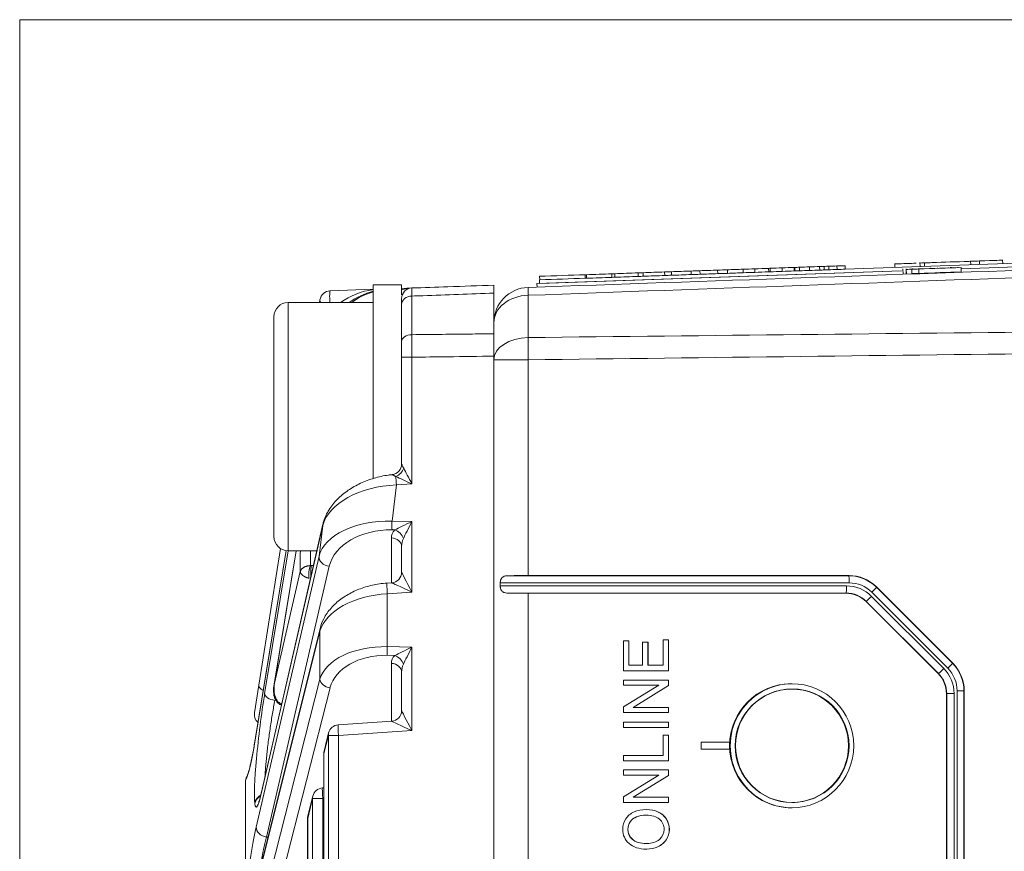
# Model space of a CAD drawing. Header units: millimetres. Extents: x 4 to 836, y 5 to 589.
# Tile 20 of 88: x 473 to 501, y 151 to 175. Entities that reach past the tile are written whole.
import ezdxf

# ---------------------------------------------------------------- set-up
doc = ezdxf.new("R2010")
doc.units = ezdxf.units.MM
doc.layers.add('1', color=7, linetype='Continuous', true_color=0xffffff)

msp = doc.modelspace()

# ---------------------------------------------------------------- linework, layer by layer
at = {"layer": '1', "color": 251, "linetype": 'Continuous', "lineweight": 18}
for p in [(473.28, 107.663), (548.508, 174.617)]:
    msp.add_line(p, (473.28, 174.617), dxfattribs=at)
at = {"layer": '1', "color": 7, "linetype": 'Continuous', "lineweight": 18}
for p, q in [((510.614, 168.071), (487.928, 167.279)), ((510.465, 167.966), (499.817, 167.594)), ((499.728, 167.626), (499.727, 167.641)), ((498.137, 167.536), (487.932, 167.179)), ((498.174, 167.587), (498.18, 167.436)), ((498.264, 167.59), (498.269, 167.439)), ((498.264, 167.575), (498.269, 167.575)), ((498.424, 167.58), (498.428, 167.455)), ((498.447, 167.597), (498.447, 167.581)), ((498.451, 167.456), (498.452, 167.446)), ((498.619, 167.587), (498.619, 167.603)), ((498.624, 167.452), (498.623, 167.462)), ((498.626, 167.587), (498.63, 167.462)), ((498.949, 167.614), (498.949, 167.599)), ((498.954, 167.474), (498.954, 167.463)), ((498.963, 167.599), (498.962, 167.615)), ((498.967, 167.464), (498.967, 167.474)), ((499.151, 167.621), (499.152, 167.606)), ((499.156, 167.481), (499.157, 167.47)), ((499.454, 167.616), (499.454, 167.632)), ((499.459, 167.481), (499.459, 167.491)), ((499.52, 167.619), (499.519, 167.634)), ((499.525, 167.483), (499.524, 167.494)), ((499.541, 167.619), (499.54, 167.635)), ((499.545, 167.484), (499.545, 167.494)), ((499.733, 167.49), (499.732, 167.501)), ((499.816, 167.629), (499.821, 167.504)), ((487.932, 167.179), (487.928, 167.279)), ((491.568, 155.995), (490.302, 155.995)), ((490.302, 155.995), (490.302, 155.847)), ((491.568, 155.995), (491.571, 155.995)), ((491.568, 155.837), (491.568, 155.995)), ((491.571, 155.837), (491.571, 155.995)), ((490.302, 155.847), (491.296, 155.847)), ((491.296, 155.847), (490.302, 155.234)), ((490.573, 155.224), (491.568, 155.837)), ((490.577, 155.224), (491.571, 155.837)), ((491.568, 155.837), (491.571, 155.837)), ((490.302, 155.234), (490.302, 155.076)), ((491.568, 155.224), (490.573, 155.224)), ((491.568, 155.224), (491.571, 155.224)), ((491.568, 155.076), (491.568, 155.224)), ((491.571, 155.076), (491.571, 155.224)), ((490.302, 155.076), (491.568, 155.076)), ((491.568, 155.076), (491.571, 155.076)), ((493.288, 154.24), (492.489, 154.24)), ((492.489, 154.24), (492.489, 154.04)), ((493.288, 154.24), (493.292, 154.24)), ((493.288, 154.04), (493.288, 154.24)), ((493.292, 154.04), (493.292, 154.24)), ((496.658, 154.14), (496.658, 154.141)), ((491.05, 153.866), (491.053, 153.866)), ((492.489, 154.04), (493.288, 154.04)), ((493.288, 154.04), (493.292, 154.04)), ((491.568, 153.712), (491.568, 153.72)), ((490.302, 153.459), (491.568, 153.459)), ((490.302, 153.311), (490.302, 153.459)), ((491.296, 153.311), (490.302, 153.311)), ((490.302, 152.698), (491.295, 153.311)), ((491.568, 153.3), (490.573, 152.688)), ((491.571, 153.3), (490.577, 152.688)), ((491.568, 153.459), (491.571, 153.459)), ((491.568, 153.459), (491.568, 153.3)), ((491.568, 153.3), (491.571, 153.3)), ((491.571, 153.459), (491.571, 153.3)), ((490.302, 152.539), (490.302, 152.698)), ((490.573, 152.688), (491.568, 152.688)), ((491.568, 152.688), (491.571, 152.688)), ((491.568, 152.688), (491.568, 152.539)), ((491.571, 152.688), (491.571, 152.539)), ((490.302, 152.539), (490.306, 152.539)), ((491.568, 152.539), (490.302, 152.539)), ((491.571, 152.539), (490.306, 152.539)), ((491.568, 152.539), (491.571, 152.539)), ((490.941, 152.342), (490.936, 152.342)), ((490.487, 151.994), (490.491, 151.994)), ((491.503, 151.49), (491.506, 151.49)), ((490.951, 151.226), (490.955, 151.226))]:
    msp.add_line(p, q, dxfattribs=at)
at = {"layer": '1', "color": 18, "linetype": 'Continuous', "lineweight": 18}
for p, q in [((510.465, 167.965), (499.818, 167.594)), ((498.138, 167.535), (487.861, 167.176)), ((487.861, 167.176), (487.865, 167.076))]:
    msp.add_line(p, q, dxfattribs=at)
at = {"layer": '1', "color": 163, "linetype": 'Continuous', "lineweight": 18}
for p, q in [((495.548, 167.545), (495.544, 167.645)), ((495.833, 167.555), (495.829, 167.655)), ((495.959, 167.56), (495.956, 167.66)), ((496.087, 167.564), (496.084, 167.664)), ((496.32, 167.572), (496.316, 167.672)), ((496.552, 167.58), (496.548, 167.68)), ((487.938, 167.28), (487.935, 167.38)), ((487.938, 167.28), (487.935, 167.38)), ((489.224, 167.325), (489.22, 167.424)), ((489.259, 167.326), (489.255, 167.426)), ((489.97, 167.351), (489.967, 167.451)), ((490.058, 167.354), (490.055, 167.454)), ((490.716, 167.377), (490.713, 167.477)), ((490.858, 167.382), (490.854, 167.482)), ((491.463, 167.403), (491.459, 167.503)), ((491.657, 167.41), (491.654, 167.509)), ((492.209, 167.429), (492.206, 167.529)), ((492.457, 167.437), (492.453, 167.537)), ((492.956, 167.455), (492.952, 167.555)), ((493.231, 167.464), (493.228, 167.564)), ((493.676, 167.48), (493.673, 167.58)), ((494.003, 167.491), (494, 167.591)), ((494.395, 167.505), (494.392, 167.605)), ((494.437, 167.507), (494.434, 167.607)), ((494.775, 167.518), (494.772, 167.618)), ((495.114, 167.53), (495.11, 167.63)), ((495.134, 167.531), (495.131, 167.631)), ((495.262, 167.535), (495.258, 167.635))]:
    msp.add_line(p, q, dxfattribs=at)
at = {"layer": '1', "color": 5, "linetype": 'Continuous', "lineweight": 18}
for p, q in [((497.948, 167.742), (497.952, 167.629)), ((498.657, 167.767), (498.661, 167.654)), ((500.089, 167.704), (500.085, 167.817)), ((500.99, 167.735), (500.986, 167.848))]:
    msp.add_line(p, q, dxfattribs=at)
at = {"layer": '1', "color": 5, "linetype": 'Continuous', "lineweight": 13}
for p, q in [((498.785, 167.759), (498.788, 167.659)), ((500.335, 167.713), (500.332, 167.813))]:
    msp.add_line(p, q, dxfattribs=at)
at = {"layer": '1', "color": 7, "linetype": 'Continuous', "lineweight": 13}
for p, q in [((498.269, 167.575), (498.274, 167.45)), ((490.839, 157.058), (490.843, 157.058)), ((490.666, 152.135), (490.67, 152.135)), ((491.281, 152.271), (491.285, 152.271)), ((491.511, 152.068), (491.515, 152.068)), ((490.546, 151.504), (490.55, 151.504)), ((491.267, 151.293), (491.271, 151.293))]:
    msp.add_line(p, q, dxfattribs=at)
at = {"layer": '1', "color": 9, "linetype": 'Continuous', "lineweight": 18}
for p, q in [((484.046, 167.14), (483.246, 167.14)), ((483.246, 167.14), (483.246, 161.668)), ((484.046, 167.14), (484.046, 166.861)), ((483.246, 166.64), (480.846, 166.64)), ((480.446, 160.04), (480.446, 166.24)), ((480.846, 159.64), (481.655, 159.64))]:
    msp.add_line(p, q, dxfattribs=at)
at = {"layer": '1', "color": 27, "linetype": 'Continuous', "lineweight": 18}
for p, q in [((482.027, 166.97), (483.246, 167.013)), ((484.046, 167.04), (484.335, 167.051)), ((486.646, 165.76), (486.646, 166.906)), ((481.729, 166.64), (481.741, 166.717)), ((484.046, 165.543), (484.046, 166.591)), ((484.046, 162.085), (484.046, 165.099)), ((486.646, 117.154), (486.646, 165.127)), ((481.826, 160.386), (480.093, 152.827)), ((480.793, 159.644), (479.928, 154.372)), ((480.021, 155.853), (480.631, 159.704)), ((481.073, 159.64), (480.456, 155.877)), ((484.046, 159.036), (484.046, 159.757)), ((483.766, 158.737), (483.632, 158.728)), ((481.746, 157.449), (480.048, 150.632)), ((484.046, 155.13), (484.046, 156.217)), ((479.897, 155.072), (480.021, 155.853)), ((480.651, 155.295), (480.659, 155.294)), ((483.766, 154.831), (482.257, 154.73)), ((481.986, 154.503), (481.858, 153.992)), ((481.849, 153.92), (481.849, 128.361)), ((479.646, 153.13), (479.646, 150.002)), ((481.849, 152.952), (481.813, 152.95)), ((481.542, 152.723), (481.403, 152.164)), ((481.394, 152.091), (481.394, 130.19))]:
    msp.add_line(p, q, dxfattribs=at)
at = {"layer": '1', "color": 27, "linetype": 'Continuous', "lineweight": 13}
for p, q in [((484.335, 166.823), (484.335, 165.734)), ((484.046, 166.758), (484.046, 166.758)), ((484.335, 165.099), (484.046, 165.099)), ((484.335, 165.099), (484.335, 161.527)), ((483.898, 161.498), (483.775, 160.474)), ((484.335, 161.527), (483.898, 161.498)), ((483.775, 160.474), (484.335, 160.464)), ((484.335, 160.464), (484.335, 158.475)), ((481.822, 160.354), (480.088, 152.796)), ((481.717, 159.483), (481.822, 160.354)), ((483.853, 160.227), (483.775, 160.229)), ((483.756, 158.736), (483.756, 160.002)), ((480.794, 159.644), (479.927, 154.359)), ((480.185, 155.605), (480.851, 159.641)), ((481.074, 159.64), (480.461, 155.903)), ((479.95, 151.848), (481.717, 159.483)), ((482.004, 159.202), (480.236, 151.567)), ((480.461, 155.903), (481.19, 159.051)), ((481.559, 159.222), (481.496, 159.22)), ((484.335, 158.475), (483.642, 158.428)), ((483.642, 158.428), (483.642, 156.936)), ((481.742, 157.377), (480.044, 150.559)), ((481.742, 156.022), (481.742, 157.377)), ((483.642, 156.936), (484.335, 156.924)), ((484.335, 156.924), (484.335, 154.569)), ((483.853, 156.687), (483.642, 156.691)), ((483.756, 154.83), (483.756, 156.462)), ((480.199, 149.96), (481.742, 156.022)), ((482.027, 155.777), (480.484, 149.714)), ((481.981, 154.431), (481.854, 153.92)), ((482.266, 154.431), (481.981, 154.431)), ((481.981, 127.85), (481.981, 154.431)), ((484.335, 154.569), (482.266, 154.431)), ((482.266, 154.431), (482.266, 127.85)), ((481.849, 153.92), (481.854, 153.92)), ((481.854, 153.92), (481.854, 128.361)), ((479.91, 152.507), (479.908, 152.524)), ((481.538, 152.65), (481.398, 152.091)), ((481.823, 152.65), (481.538, 152.65)), ((481.538, 129.631), (481.538, 152.65)), ((481.849, 152.652), (481.823, 152.65)), ((481.823, 152.65), (481.823, 129.631)), ((481.394, 152.091), (481.398, 152.091)), ((481.398, 152.091), (481.398, 130.19)), ((480.281, 151.565), (480.236, 151.567))]:
    msp.add_line(p, q, dxfattribs=at)
at = {"layer": '1', "color": 252, "linetype": 'Continuous', "lineweight": 13}
for p, q in [((487.611, 166.845), (487.611, 165.653)), ((486.646, 165.025), (487.611, 165.025)), ((487.611, 165.025), (487.611, 158.94)), ((487.01, 158.933), (496.654, 158.933)), ((496.654, 158.933), (496.657, 158.94)), ((496.661, 158.733), (486.826, 158.733)), ((486.826, 158.648), (496.584, 158.648)), ((497.435, 158.619), (497.432, 158.611)), ((497.432, 158.611), (499.575, 156.466)), ((496.578, 158.448), (487.01, 158.448)), ((487.611, 158.44), (487.611, 123.84)), ((496.575, 158.44), (496.578, 158.448)), ((497.143, 158.213), (497.14, 158.206)), ((499.177, 156.178), (497.143, 158.213)), ((497.292, 158.354), (499.326, 156.319)), ((499.441, 156.325), (497.297, 158.47)), ((499.575, 156.466), (499.583, 156.469)), ((499.17, 156.175), (499.177, 156.178)), ((499.411, 155.612), (499.404, 155.609)), ((499.411, 155.612), (499.618, 155.612)), ((499.411, 126.669), (499.411, 155.612)), ((499.618, 155.612), (499.618, 126.669)), ((499.897, 155.69), (499.704, 155.69)), ((499.704, 126.591), (499.704, 155.69)), ((499.904, 155.693), (499.897, 155.69)), ((499.897, 155.69), (499.897, 126.591))]:
    msp.add_line(p, q, dxfattribs=at)
at = {"layer": '1', "color": 9, "linetype": 'Continuous', "lineweight": 13}
msp.add_line((480.846, 166.64), (480.846, 159.64), dxfattribs=at)
at = {"layer": '1', "color": 252, "linetype": 'Continuous', "lineweight": 18}
for p, q in [((487.611, 158.94), (496.657, 158.94)), ((486.826, 158.733), (486.826, 158.648)), ((497.435, 158.619), (499.583, 156.469)), ((496.575, 158.44), (487.611, 158.44)), ((499.17, 156.175), (497.14, 158.206)), ((499.404, 126.672), (499.404, 155.609)), ((499.904, 155.693), (499.904, 126.588))]:
    msp.add_line(p, q, dxfattribs=at)
at = {"layer": '1', "color": 30, "linetype": 'Continuous', "lineweight": 18}
msp.add_line((495.044, 152.54), (495.058, 152.54), dxfattribs=at)
at = {"layer": '1', "color": 27, "linetype": 'Continuous', "lineweight": 18}
for centre, start, end in [((482.038, 166.67), 92, 171), ((484.346, 166.751), 92, 180), ((480.193, 155.025), 171, 229.397), ((482.277, 154.431), 93.8378, 166.0098), ((482.149, 153.92), 166.0098, 180), ((481.833, 152.65), 93.8378, 166.0098), ((481.694, 152.091), 166.0098, 180)]:
    msp.add_arc(centre, 0.3, start, end, dxfattribs=at)
at = {"layer": '1', "color": 252, "linetype": 'Continuous', "lineweight": 18}
msp.add_arc((487.646, 166.068), 1, 92, 180, dxfattribs=at)
at = {"layer": '1', "color": 9, "linetype": 'Continuous', "lineweight": 18}
for centre, start, end in [((480.846, 166.24), 90, 180), ((480.846, 160.04), 180, 270)]:
    msp.add_arc(centre, 0.4, start, end, dxfattribs=at)
at = {"layer": '1', "color": 27, "linetype": 'Continuous', "lineweight": 13}
for centre, major_axis, ratio, start_param, end_param in [((482.038, 166.67), (-0.01, 0.3), 0.060338, 0, 1.667846), ((484.346, 166.751), (0.582, 0.02), 0.515554, 1.570796, 2.094729), ((484.346, 166.591), (0.3, 0), 0.771778, 1.605703, 3.141593), ((482.038, 166.67), (0.296, -0.047), 0.49948, 3.141593, 3.641083), ((484.346, 165.543), (0.3, 0), 0.635892, 1.605703, 3.141593), ((483.864, 161.966), (-0.21, -0.214), 0.694122, 1.04033, 2.167504), ((484.346, 161.527), (0.3, -0.561), 0.014514, 3.806579, 4.704632), ((484.346, 161.527), (0.58, -0.262), 0.006775, 3.799333, 4.697386), ((483.908, 161.498), (-0.02, 0.299), 0.034821, 0.670408, 1.56846), ((483.824, 160.301), (2.021, 0.189), 0.586057, 1.479581, 2.939027), ((483.702, 159.285), (2.006, -0.036), 0.593553, 1.54502, 3.004466), ((483.785, 160.474), (0.005, 0.3), 0.034894, 1.571431, 2.530728), ((484.346, 160.464), (0.594, 0.289), 0.006933, 1.585041, 2.544338), ((484.346, 160.464), (0.3, 0.589), 0.014114, 1.57798, 2.537277), ((483.691, 159.039), (1.709, 0.053), 0.695555, 1.500398, 2.959844), ((484.356, 159.977), (0.599, -0.05), 0.697728, 2.623092, 3.199685), ((483.843, 159.982), (-0.216, 0.209), 0.73027, 4.065586, 5.28759), ((483.746, 159.757), (-0.3, 0), 0.819152, 3.141593, 4.677482), ((484.346, 159.731), (0.037, -0.42), 0.708755, 4.013145, 4.589738), ((481.846, 163.157), (0.557, 4.616), 0.07629, 2.445853, 2.675736), ((482.014, 159.448), (-0.292, 0.068), 0.814729, 0.132522, 1.721998), ((484.346, 158.475), (0.3, -0.561), 0.014514, 3.168742, 4.704632), ((483.652, 158.428), (-0.02, 0.299), 0.034821, 0.000038, 1.56846), ((484.346, 158.475), (0.58, -0.262), 0.006775, 3.161496, 4.697386), ((483.712, 157.241), (1.999, 0.112), 0.59397, 1.572423, 2.93378), ((483.712, 155.744), (1.999, -0.112), 0.59397, 1.638983, 3.00034), ((483.652, 156.936), (0.005, 0.3), 0.034894, 1.571431, 2.530728), ((484.346, 156.924), (0.594, 0.289), 0.006933, 1.585041, 2.544338), ((484.346, 156.924), (0.3, 0.589), 0.014114, 1.57798, 2.537277), ((483.701, 155.499), (1.697, -0.141), 0.697728, 1.663795, 3.025152), ((484.356, 156.437), (0.599, -0.05), 0.697728, 2.623092, 3.199685), ((483.843, 156.441), (-0.216, 0.209), 0.73027, 4.065586, 5.28759), ((483.746, 156.217), (-0.3, 0), 0.819152, 3.141593, 4.677482), ((484.346, 156.191), (0.037, -0.42), 0.708755, 4.013145, 4.589738), ((482.038, 156.022), (-0.291, 0.074), 0.813543, 0.303245, 1.739729), ((480.317, 155.806), (-0.296, 0.047), 0.49948, 0, 1.038886), ((480.199, 154.539), (0.255, 2.114), 0.07629, 1.051425, 2.843081), ((480.482, 155.57), (0.296, -0.049), 0.499258, 3.230135, 4.759355), ((484.346, 154.569), (0.3, -0.561), 0.014514, 3.168742, 4.704632), ((482.277, 154.431), (-0.02, 0.299), 0.034821, 0.000038, 1.56846), ((484.346, 154.569), (0.58, -0.262), 0.006775, 3.161496, 4.697386), ((479.908, 155.566), (0.294, 2.434), 0.07629, 3.298944, 4.202971), ((482.277, 154.431), (-0.291, 0.073), 0.807933, 6.283174, 6.582308), ((482.149, 153.92), (-0.291, 0.073), 0.807933, 6.283174, 6.582308), ((481.833, 152.65), (-0.02, 0.299), 0.034821, 0.000038, 1.56846), ((480.205, 152.489), (0.298, 0.037), 0.952361, 1.91356, 2.887645), ((480.201, 154.522), (0.255, 2.114), 0.07629, 2.843081, 3.766282), ((480.207, 152.472), (0.298, 0.037), 0.952361, 1.945322, 2.887645), ((481.833, 152.65), (-0.291, 0.073), 0.807933, 6.283174, 6.582308), ((481.694, 152.091), (-0.291, 0.073), 0.807933, 6.283174, 6.582308), ((479.817, 149.845), (0.294, 2.437), 0.07629, 0.615459, 1.518355), ((480.247, 151.812), (-0.292, 0.068), 0.814729, 0.132522, 1.721998)]:
    msp.add_ellipse(centre, major_axis=major_axis, ratio=ratio, start_param=start_param, end_param=end_param, dxfattribs=at)
at = {"layer": '1', "color": 27, "linetype": 'Continuous', "lineweight": 18}
for centre, major_axis, ratio, start_param, end_param in [((483.498, 165.02), (0, 2), 1, 0.126167, 0.62633), ((483.692, 165.027), (1.42, 1.464), 0.962555, 1.014233, 1.385122), ((483.766, 165.03), (1.523, 1.366), 0.962139, 1.120597, 1.45657), ((483.746, 162.085), (0.3, 0), 0.999357, 4.821061, 6.283185), ((482.119, 160.319), (-0.292, 0.067), 0.809428, 6.283165, 6.414033), ((483.746, 159.036), (-0.3, 0), 0.999468, 1.638877, 3.141593), ((482.038, 157.377), (-0.291, 0.073), 0.807933, 6.283174, 6.582308), ((483.746, 155.13), (-0.3, 0), 0.999468, 1.638877, 3.141593), ((480.224, 154.324), (-0.296, 0.049), 0.49073, 6.28317, 6.371232), ((480.385, 152.76), (-0.292, 0.067), 0.809428, 6.283165, 6.414033)]:
    msp.add_ellipse(centre, major_axis=major_axis, ratio=ratio, start_param=start_param, end_param=end_param, dxfattribs=at)
at = {"layer": '1', "color": 252, "linetype": 'Continuous', "lineweight": 13}
for centre, major_axis, ratio, start_param, end_param in [((487.646, 166.068), (-1, 0), 0.777852, 4.747296, 6.283185), ((487.646, 166.068), (0.035, -0.999), 0.012336, 3.141593, 3.820718), ((487.646, 165.025), (-1, 0), 0.628448, 4.747296, 6.283185), ((487.646, 165.025), (0.012, -1), 0.034897, 4.032833, 4.711958), ((496.654, 158.733), (0, -0.2), 0.034899, 1.570796, 3.106665), ((496.653, 157.833), (0.806, 0.751), 0.998678, 0.034822, 0.819663), ((496.577, 158.648), (0, 0.2), 0.034899, 3.176521, 4.712389), ((496.585, 157.647), (0.303, -0.954), 0.998763, 2.04841, 2.833965), ((496.66, 157.833), (0.638, 0.637), 0.998277, 0.000215, 0.785056), ((497.29, 158.47), (-0.141, -0.141), 0.024678, 1.595484, 3.106675), ((496.578, 157.647), (0.2, -0.775), 0.998415, 2.103857, 2.889412), ((497.285, 158.354), (0.141, 0.141), 0.024678, 3.17651, 4.737077), ((499.319, 156.319), (0.141, 0.141), 0.024678, 3.17651, 4.737077), ((498.619, 155.612), (0, 1), 0.999286, 4.712389, 5.497839), ((499.434, 156.325), (-0.141, -0.141), 0.024678, 1.595484, 3.106675), ((498.802, 155.689), (0.87, 0.236), 0.998004, 6.019031, 6.802759), ((498.795, 155.689), (1.066, 0.277), 0.998491, 6.029837, 6.813565), ((498.612, 155.612), (0.065, 0.797), 0.999224, 4.793993, 5.579443)]:
    msp.add_ellipse(centre, major_axis=major_axis, ratio=ratio, start_param=start_param, end_param=end_param, dxfattribs=at)
at = {"layer": '1', "color": 252, "linetype": 'Continuous', "lineweight": 18}
for centre, major_axis, ratio, start_param, end_param in [((487.646, 158.906), (1, -0.001), 0.034921, 1.605746, 2.260398), ((496.656, 157.84), (0.779, 0.779), 0.998277, 0.000215, 0.785056), ((487.646, 158.475), (1, 0.001), 0.034921, 4.022787, 4.67744), ((496.575, 157.64), (0.243, -0.763), 0.998763, 2.04841, 2.833965), ((498.802, 155.692), (1.064, 0.288), 0.998004, 6.019031, 6.802759), ((498.605, 155.609), (0, 0.8), 0.999286, 4.712389, 5.497839), ((495.058, 154.14), (0, 1.75), 0.999391, 0, 3.141593)]:
    msp.add_ellipse(centre, major_axis=major_axis, ratio=ratio, start_param=start_param, end_param=end_param, dxfattribs=at)
msp.add_ellipse((495.041, 154.14), major_axis=(0, -1.75), ratio=0.999391, dxfattribs=at)
at = {"layer": '1', "color": 30, "linetype": 'Continuous', "lineweight": 18}
msp.add_ellipse((495.044, 154.14), major_axis=(0, 1.6), ratio=0.999391, dxfattribs=at)
at = {"layer": '1', "color": 7, "linetype": 'Continuous', "lineweight": 18}
msp.add_ellipse((495.058, 154.141), major_axis=(1.6, 0), ratio=1, dxfattribs=at)
at = {"layer": '1', "color": 30, "linetype": 'Continuous', "lineweight": 18}
for start_param, end_param in [(6.014045, 6.283142), (3.141647, 3.329259)]:
    msp.add_ellipse((495.058, 154.14), major_axis=(0, 1.6), ratio=0.999391, start_param=start_param, end_param=end_param, dxfattribs=at)
at = {"layer": '1', "color": 252, "linetype": 'Continuous', "lineweight": 18}
msp.add_open_spline([(487.611, 167.067), (497.856, 167.425), (508.101, 167.783), (518.346, 168.14)], degree=3, dxfattribs=at)
at = {"layer": '1', "color": 252, "linetype": 'Continuous', "lineweight": 13}
for points in [[(518.346, 167.948), (508.101, 167.582), (497.856, 167.214), (487.611, 166.845)], [(487.611, 165.653), (497.856, 165.766), (508.101, 165.874), (518.346, 165.979)], [(518.346, 165.39), (508.101, 165.273), (497.856, 165.152), (487.611, 165.025)]]:
    msp.add_open_spline(points, degree=3, dxfattribs=at)
at = {"layer": '1', "color": 163, "linetype": 'Continuous', "lineweight": 18}
for points in [[(495.544, 167.645), (495.449, 167.642), (495.354, 167.639), (495.258, 167.635)], [(495.829, 167.655), (495.734, 167.652), (495.639, 167.649), (495.544, 167.645)], [(495.956, 167.66), (495.914, 167.658), (495.872, 167.657), (495.829, 167.655)], [(496.084, 167.664), (496.041, 167.663), (495.999, 167.661), (495.956, 167.66)], [(496.316, 167.672), (496.239, 167.67), (496.161, 167.667), (496.084, 167.664)], [(496.548, 167.68), (496.471, 167.678), (496.393, 167.675), (496.316, 167.672)], [(489.22, 167.424), (488.792, 167.41), (488.363, 167.395), (487.935, 167.38)], [(489.255, 167.426), (489.244, 167.425), (489.232, 167.425), (489.22, 167.424)], [(489.967, 167.451), (489.73, 167.442), (489.492, 167.434), (489.255, 167.426)], [(490.055, 167.454), (490.025, 167.453), (489.996, 167.452), (489.967, 167.451)], [(490.713, 167.477), (490.494, 167.469), (490.274, 167.461), (490.055, 167.454)], [(490.716, 167.377), (490.497, 167.369), (490.278, 167.361), (490.058, 167.354)], [(490.854, 167.482), (490.807, 167.48), (490.76, 167.478), (490.713, 167.477)], [(490.858, 167.382), (490.811, 167.38), (490.764, 167.378), (490.716, 167.377)], [(491.459, 167.503), (491.258, 167.496), (491.056, 167.489), (490.854, 167.482)], [(491.463, 167.403), (491.261, 167.396), (491.059, 167.389), (490.858, 167.382)], [(491.654, 167.509), (491.589, 167.507), (491.524, 167.505), (491.459, 167.503)], [(491.657, 167.41), (491.592, 167.407), (491.528, 167.405), (491.463, 167.403)], [(492.206, 167.529), (492.022, 167.522), (491.838, 167.516), (491.654, 167.509)], [(492.209, 167.429), (492.025, 167.422), (491.841, 167.416), (491.657, 167.41)], [(492.453, 167.537), (492.371, 167.534), (492.288, 167.532), (492.206, 167.529)], [(492.457, 167.437), (492.374, 167.435), (492.292, 167.432), (492.209, 167.429)], [(492.952, 167.555), (492.786, 167.549), (492.62, 167.543), (492.453, 167.537)], [(492.956, 167.455), (492.789, 167.449), (492.623, 167.443), (492.457, 167.437)], [(493.228, 167.564), (493.136, 167.561), (493.044, 167.558), (492.952, 167.555)], [(493.231, 167.464), (493.139, 167.461), (493.048, 167.458), (492.956, 167.455)], [(493.673, 167.58), (493.524, 167.575), (493.376, 167.57), (493.228, 167.564)], [(493.676, 167.48), (493.528, 167.475), (493.38, 167.47), (493.231, 167.464)], [(494, 167.591), (493.891, 167.588), (493.782, 167.584), (493.673, 167.58)], [(494.003, 167.491), (493.894, 167.488), (493.785, 167.484), (493.676, 167.48)], [(494.392, 167.605), (494.261, 167.601), (494.13, 167.596), (494, 167.591)], [(494.395, 167.505), (494.264, 167.501), (494.134, 167.496), (494.003, 167.491)], [(494.434, 167.607), (494.42, 167.606), (494.406, 167.606), (494.392, 167.605)], [(494.437, 167.507), (494.423, 167.506), (494.409, 167.506), (494.395, 167.505)], [(494.772, 167.618), (494.659, 167.614), (494.546, 167.61), (494.434, 167.607)], [(494.775, 167.518), (494.663, 167.514), (494.55, 167.511), (494.437, 167.507)], [(495.11, 167.63), (494.998, 167.626), (494.885, 167.622), (494.772, 167.618)], [(495.114, 167.53), (495.001, 167.526), (494.888, 167.522), (494.775, 167.518)], [(495.13, 167.631), (495.124, 167.631), (495.117, 167.63), (495.11, 167.63)], [(495.134, 167.531), (495.127, 167.531), (495.121, 167.53), (495.114, 167.53)], [(495.258, 167.635), (495.216, 167.634), (495.173, 167.632), (495.131, 167.631)], [(495.262, 167.535), (495.219, 167.534), (495.177, 167.532), (495.134, 167.531)], [(495.548, 167.545), (495.452, 167.542), (495.357, 167.539), (495.262, 167.535)], [(495.833, 167.555), (495.738, 167.552), (495.643, 167.549), (495.548, 167.545)], [(495.959, 167.56), (495.917, 167.558), (495.875, 167.557), (495.833, 167.555)], [(496.087, 167.564), (496.045, 167.563), (496.002, 167.561), (495.959, 167.56)], [(496.32, 167.572), (496.242, 167.57), (496.165, 167.567), (496.087, 167.564)], [(496.552, 167.58), (496.474, 167.578), (496.397, 167.575), (496.32, 167.572)], [(489.224, 167.325), (488.795, 167.31), (488.367, 167.295), (487.938, 167.28)], [(489.259, 167.326), (489.247, 167.325), (489.235, 167.325), (489.224, 167.325)], [(489.97, 167.351), (489.733, 167.342), (489.496, 167.334), (489.259, 167.326)], [(490.058, 167.354), (490.029, 167.353), (490, 167.352), (489.97, 167.351)]]:
    msp.add_open_spline(points, degree=3, dxfattribs=at)
at = {"layer": '1', "color": 5, "linetype": 'Continuous', "lineweight": 18}
for points, knots in [([(498.553, 167.751), (498.368, 167.744), (498.183, 167.738), (497.998, 167.731), (497.966, 167.73), (497.949, 167.73), (497.948, 167.73)], [0, 0, 0, 0, 0.871375, 0.871375, 0.871375, 1, 1, 1, 1]), ([(498.785, 167.759), (498.759, 167.758), (498.733, 167.757), (498.707, 167.756), (498.673, 167.755), (498.657, 167.754), (498.658, 167.754)], [0, 0, 0, 0, 0.473339, 0.473339, 0.473339, 1, 1, 1, 1]), ([(500.085, 167.804), (500.085, 167.804), (500.068, 167.804), (500.036, 167.802), (499.687, 167.79), (499.339, 167.778), (498.991, 167.766), (498.925, 167.764), (498.851, 167.761), (498.785, 167.759)], [0, 0, 0, 0, 0.063132, 0.063132, 0.063132, 0.871375, 0.871375, 0.871375, 1, 1, 1, 1]), ([(500.332, 167.813), (500.256, 167.81), (500.188, 167.808), (500.127, 167.806), (500.113, 167.805), (500.099, 167.805), (500.085, 167.804)], [0, 0, 0, 0, 0.788517, 0.788517, 0.788517, 1, 1, 1, 1])]:
    msp.add_open_spline(points, degree=3, knots=knots, dxfattribs=at)
msp.add_open_spline([(500.986, 167.836), (500.985, 167.836), (500.764, 167.828), (500.332, 167.813)], degree=3, dxfattribs=at)
at = {"layer": '1', "color": 7, "linetype": 'Continuous', "lineweight": 18}
for points, degree in [([(498.269, 167.575), (498.286, 167.576), (498.336, 167.577), (498.418, 167.58)], 3), ([(498.626, 167.587), (498.558, 167.585), (498.491, 167.583), (498.424, 167.58)], 3), ([(498.63, 167.462), (498.563, 167.46), (498.495, 167.458), (498.428, 167.455)], 3), ([(499.816, 167.629), (499.419, 167.615), (499.022, 167.601), (498.626, 167.587)], 3), ([(499.821, 167.504), (499.424, 167.49), (499.027, 167.476), (498.63, 167.462)], 3), ([(491.568, 156.269), (491.571, 156.269)], 1), ([(491.568, 156.258), (491.568, 156.258), (491.568, 156.262), (491.568, 156.269)], 3), ([(490.302, 154.805), (490.302, 154.805), (490.701, 154.805), (491.051, 154.805)], 3), ([(491.568, 154.663), (491.571, 154.663)], 1), ([(491.568, 154.663), (491.568, 154.656), (491.568, 154.651), (491.568, 154.651)], 3), ([(491.568, 153.72), (491.571, 153.72)], 1), ([(490.363, 152.076), (490.42, 152.163), (490.497, 152.229), (490.597, 152.274)], 3), ([(490.666, 152.135), (490.589, 152.103), (490.53, 152.056), (490.487, 151.994)], 3), ([(490.67, 152.135), (490.593, 152.103), (490.533, 152.056), (490.491, 151.994)], 3), ([(490.939, 152.183), (490.836, 152.183), (490.746, 152.167), (490.67, 152.135)], 3), ([(490.942, 152.342), (491.07, 152.342), (491.184, 152.318), (491.285, 152.271)], 3), ([(491.281, 152.271), (491.382, 152.223), (491.459, 152.155), (491.511, 152.068)], 3), ([(491.285, 152.271), (491.386, 152.223), (491.463, 152.155), (491.515, 152.068)], 3), ([(490.951, 151.226), (490.741, 151.226), (490.577, 151.278), (490.458, 151.382)], 3), ([(490.546, 151.504), (490.628, 151.425), (490.764, 151.385), (490.954, 151.385)], 3), ([(490.55, 151.504), (490.631, 151.425), (490.767, 151.385), (490.958, 151.385)], 3), ([(491.267, 151.293), (491.168, 151.249), (491.062, 151.226), (490.951, 151.226)], 3), ([(490.954, 151.385), (491.107, 151.385), (491.227, 151.423), (491.314, 151.499)], 3), ([(491.271, 151.293), (491.171, 151.249), (491.066, 151.226), (490.955, 151.226)], 3), ([(491.503, 151.49), (491.446, 151.403), (491.367, 151.338), (491.267, 151.293)], 3), ([(491.506, 151.49), (491.449, 151.403), (491.37, 151.338), (491.271, 151.293)], 3)]:
    msp.add_open_spline(points, degree=degree, dxfattribs=at)
at = {"layer": '1', "color": 27, "linetype": 'Continuous', "lineweight": 18}
for points, knots in [([(484.335, 167.051), (484.674, 167.062), (485.012, 167.074), (485.782, 167.101), (486.214, 167.116), (486.646, 167.131)], [0, 0, 0, 0, 0.439135, 0.439135, 1, 1, 1, 1]), ([(486.646, 167.131), (486.646, 167.131), (486.646, 167.126), (486.646, 167.112), (486.646, 167.106), (486.646, 167.091), (486.646, 167.083), (486.646, 167.054), (486.646, 167.006), (486.646, 166.942), (486.646, 166.906)], [0, 0, 0, 0, 0.25, 0.25, 0.375, 0.375, 0.5, 0.5, 0.75, 1, 1, 1, 1]), ([(484.046, 166.591), (484.046, 166.617), (484.046, 166.662), (484.046, 166.696), (484.046, 166.723), (484.046, 166.744), (484.046, 166.751), (484.046, 166.751)], [0, 0, 0, 0, 0.250492, 0.500984, 0.500984, 0.751476, 1, 1, 1, 1]), ([(486.646, 165.76), (486.646, 165.715), (486.646, 165.668), (486.646, 165.594), (486.646, 165.569), (486.646, 165.517), (486.646, 165.49), (486.646, 165.409), (486.646, 165.299), (486.646, 165.185), (486.646, 165.127)], [0, 0, 0, 0, 0.25, 0.25, 0.375, 0.375, 0.5, 0.5, 0.75, 1, 1, 1, 1]), ([(484.046, 165.099), (484.046, 165.139), (484.046, 165.219), (484.046, 165.297), (484.046, 165.373), (484.046, 165.446), (484.046, 165.512), (484.046, 165.543)], [0, 0, 0, 0, 0.25, 0.5, 0.5, 0.75, 1, 1, 1, 1]), ([(483.777, 161.785), (483.742, 161.782), (483.569, 161.764), (483.261, 161.693), (482.875, 161.548), (482.522, 161.347), (482.217, 161.094), (481.987, 160.803), (481.872, 160.558), (481.834, 160.42), (481.826, 160.386)], [0, 0, 0, 0, 0.034517, 0.171312, 0.314732, 0.467018, 0.628375, 0.796874, 0.95113, 1, 1, 1, 1]), ([(483.632, 158.728), (483.561, 158.723), (483.355, 158.701), (483.019, 158.626), (482.65, 158.48), (482.319, 158.279), (482.041, 158.026), (481.846, 157.743), (481.77, 157.544), (481.746, 157.449)], [0, 0, 0, 0, 0.074608, 0.216796, 0.364283, 0.519642, 0.683885, 0.855536, 1, 1, 1, 1]), ([(480.461, 155.903), (480.428, 155.806), (480.421, 155.679), (480.455, 155.51), (480.497, 155.424), (480.55, 155.356), (480.597, 155.318), (480.623, 155.303), (480.635, 155.299), (480.641, 155.298)], [0, 0, 0, 0, 0.488928, 0.611868, 0.747759, 0.888237, 0.950797, 0.97742, 1, 1, 1, 1]), ([(479.928, 154.372), (479.916, 154.3), (479.883, 154.101), (479.846, 153.896), (479.823, 153.795), (479.821, 153.787)], [0, 0, 0, 0, 0.326719, 0.94637, 1, 1, 1, 1]), ([(479.821, 153.787), (479.802, 153.69), (479.765, 153.525), (479.721, 153.362), (479.692, 153.288), (479.69, 153.28), (479.69, 153.281)], [0, 0, 0, 0, 0.329689, 0.643061, 0.895359, 1, 1, 1, 1]), ([(479.693, 153.286), (479.687, 153.277), (479.682, 153.268), (479.674, 153.251), (479.67, 153.243), (479.663, 153.227), (479.661, 153.219), (479.653, 153.193), (479.65, 153.176), (479.648, 153.158)], [0, 0, 0, 0, 0.222507, 0.222507, 0.41688, 0.41688, 0.611254, 0.611254, 1, 1, 1, 1]), ([(479.648, 153.158), (479.647, 153.152), (479.647, 153.146), (479.646, 153.137), (479.646, 153.133), (479.646, 153.13)], [0, 0, 0, 0, 0.5, 0.5, 1, 1, 1, 1]), ([(480.093, 152.827), (480.083, 152.784), (480.059, 152.686), (480.029, 152.584), (480.015, 152.55), (480.014, 152.549), (480.014, 152.549)], [0, 0, 0, 0, 0.269062, 0.683589, 0.973469, 1, 1, 1, 1])]:
    msp.add_open_spline(points, degree=3, knots=knots, dxfattribs=at)
at = {"layer": '1', "color": 27, "linetype": 'Continuous', "lineweight": 13}
for points, knots in [([(484.335, 167.051), (484.335, 167.051), (484.335, 167.041), (484.335, 167.012), (484.335, 166.973), (484.335, 166.949), (484.335, 166.906), (484.335, 166.891), (484.335, 166.858), (484.335, 166.841), (484.335, 166.823)], [0, 0, 0, 0, 0.25, 0.5, 0.5, 0.75, 0.75, 0.875, 0.875, 1, 1, 1, 1]), ([(486.646, 166.906), (485.98, 166.882), (485.314, 166.858), (484.543, 166.83), (484.439, 166.826), (484.335, 166.823)], [0, 0, 0, 0, 0.86501, 0.86501, 1, 1, 1, 1]), ([(484.335, 165.734), (484.905, 165.74), (485.475, 165.747), (486.245, 165.755), (486.445, 165.758), (486.646, 165.76)], [0, 0, 0, 0, 0.739697, 0.739697, 1, 1, 1, 1]), ([(484.335, 165.734), (484.335, 165.689), (484.335, 165.595), (484.335, 165.491), (484.335, 165.382), (484.335, 165.327), (484.335, 165.242), (484.335, 165.214), (484.335, 165.156), (484.335, 165.127), (484.335, 165.099)], [0, 0, 0, 0, 0.25, 0.5, 0.5, 0.75, 0.75, 0.875, 0.875, 1, 1, 1, 1]), ([(486.646, 165.127), (486.214, 165.122), (485.782, 165.117), (485.012, 165.107), (484.674, 165.103), (484.335, 165.099)], [0, 0, 0, 0, 0.560865, 0.560865, 1, 1, 1, 1]), ([(484.046, 162.085), (484.046, 162.084), (484.048, 162.079), (484.055, 162.065), (484.059, 162.055), (484.07, 162.033), (484.077, 162.021), (484.087, 162.001), (484.09, 161.994), (484.097, 161.98), (484.101, 161.973), (484.105, 161.966)], [0, 0, 0, 0, 0.25, 0.25, 0.5, 0.5, 0.75, 0.75, 0.875, 0.875, 1, 1, 1, 1]), ([(483.886, 161.732), (483.879, 161.735), (483.873, 161.739), (483.86, 161.746), (483.854, 161.749), (483.836, 161.759), (483.825, 161.764), (483.81, 161.772), (483.805, 161.774), (483.797, 161.778), (483.793, 161.78), (483.787, 161.783), (483.785, 161.784), (483.781, 161.786), (483.779, 161.787), (483.778, 161.787)], [0, 0, 0, 0, 0.125, 0.125, 0.25, 0.25, 0.5, 0.5, 0.625, 0.625, 0.75, 0.75, 0.875, 0.875, 1, 1, 1, 1]), ([(481.474, 159.636), (481.474, 159.636), (481.474, 159.635), (481.474, 159.602), (481.474, 159.571), (481.473, 159.42), (481.475, 159.313), (481.479, 159.22)], [0, 0, 0, 0, 0.003835, 0.003835, 0.203068, 0.203068, 1, 1, 1, 1]), ([(481.19, 159.051), (481.19, 159.053), (481.191, 159.057), (481.193, 159.062), (481.195, 159.067), (481.197, 159.072), (481.199, 159.077), (481.201, 159.081), (481.203, 159.085), (481.205, 159.089), (481.207, 159.093), (481.209, 159.096), (481.211, 159.099), (481.213, 159.102), (481.214, 159.105), (481.216, 159.107), (481.218, 159.11), (481.219, 159.112), (481.225, 159.118), (481.234, 159.129), (481.25, 159.143), (481.266, 159.156), (481.281, 159.166), (481.296, 159.175), (481.31, 159.182), (481.324, 159.189), (481.339, 159.195), (481.354, 159.2), (481.369, 159.205), (481.385, 159.209), (481.4, 159.212), (481.416, 159.215), (481.432, 159.217), (481.448, 159.219), (481.463, 159.22), (481.474, 159.22), (481.479, 159.22)], [0, 0, 0, 0, 0.021988, 0.043062, 0.063221, 0.082468, 0.100803, 0.118227, 0.134741, 0.150346, 0.165042, 0.17883, 0.191711, 0.203685, 0.214754, 0.224917, 0.234174, 0.242528, 0.249977, 0.31927, 0.383996, 0.444195, 0.499907, 0.542315, 0.583993, 0.62496, 0.665235, 0.704839, 0.743791, 0.782112, 0.819823, 0.856946, 0.893502, 0.929514, 0.965005, 1, 1, 1, 1]), ([(481.439, 158.865), (481.436, 158.866), (481.431, 158.867), (481.422, 158.869), (481.414, 158.871), (481.406, 158.873), (481.398, 158.876), (481.39, 158.878), (481.382, 158.881), (481.373, 158.884), (481.365, 158.887), (481.357, 158.89), (481.35, 158.893), (481.342, 158.896), (481.334, 158.9), (481.326, 158.903), (481.319, 158.907), (481.311, 158.911), (481.304, 158.915), (481.297, 158.919), (481.29, 158.923), (481.283, 158.927), (481.276, 158.931), (481.27, 158.936), (481.264, 158.94), (481.254, 158.947), (481.243, 158.957), (481.23, 158.97), (481.218, 158.983), (481.21, 158.994), (481.205, 159.002), (481.202, 159.007), (481.2, 159.013), (481.197, 159.019), (481.194, 159.026), (481.192, 159.034), (481.191, 159.042), (481.19, 159.048), (481.19, 159.051)], [0, 0, 0, 0, 0.018937, 0.038012, 0.057228, 0.07659, 0.096102, 0.115767, 0.13559, 0.155575, 0.175725, 0.196043, 0.216534, 0.237201, 0.258047, 0.279075, 0.300289, 0.321692, 0.343286, 0.365075, 0.387062, 0.409249, 0.431639, 0.454234, 0.477038, 0.500052, 0.556236, 0.616652, 0.681323, 0.750269, 0.769204, 0.791648, 0.8176, 0.847062, 0.880033, 0.916513, 0.956502, 1, 1, 1, 1]), ([(481.439, 158.865), (481.433, 158.887), (481.43, 158.917), (481.428, 158.982), (481.43, 159.019), (481.438, 159.089), (481.444, 159.123), (481.456, 159.167), (481.46, 159.18), (481.469, 159.203), (481.474, 159.212), (481.479, 159.22)], [0, 0, 0, 0, 0.25, 0.25, 0.5, 0.5, 0.75, 0.75, 0.875, 0.875, 1, 1, 1, 1]), ([(481.479, 159.22), (481.48, 159.22), (481.483, 159.22), (481.488, 159.22), (481.492, 159.22), (481.495, 159.22), (481.496, 159.22)], [0, 0, 0, 0, 0.243793, 0.491288, 0.743148, 1, 1, 1, 1]), ([(481.496, 159.22), (481.496, 159.219), (481.496, 159.217), (481.496, 159.213), (481.495, 159.21), (481.495, 159.206), (481.495, 159.203), (481.494, 159.199), (481.494, 159.195), (481.494, 159.19), (481.493, 159.186), (481.493, 159.182), (481.493, 159.177), (481.492, 159.172), (481.492, 159.167), (481.492, 159.163), (481.492, 159.157), (481.491, 159.152), (481.491, 159.147), (481.491, 159.142), (481.491, 159.137), (481.491, 159.131), (481.49, 159.126), (481.49, 159.12), (481.49, 159.115), (481.49, 159.109), (481.49, 159.104), (481.49, 159.098), (481.49, 159.092), (481.49, 159.087), (481.489, 159.081), (481.489, 159.075), (481.489, 159.069), (481.489, 159.064), (481.489, 159.058), (481.489, 159.052), (481.489, 159.046), (481.489, 159.038), (481.489, 159.028), (481.489, 159.017), (481.49, 159.004), (481.49, 158.992), (481.49, 158.979), (481.49, 158.967), (481.491, 158.955), (481.491, 158.942), (481.491, 158.933), (481.492, 158.928), (481.492, 158.926)], [0, 0, 0, 0, 0.020038, 0.039969, 0.059792, 0.079507, 0.099114, 0.118614, 0.138007, 0.157293, 0.176471, 0.195542, 0.214506, 0.233363, 0.252114, 0.270758, 0.289295, 0.307725, 0.32605, 0.344267, 0.362379, 0.380384, 0.398284, 0.416077, 0.433765, 0.451347, 0.468823, 0.486193, 0.503459, 0.520618, 0.537673, 0.554622, 0.571466, 0.588206, 0.60484, 0.62137, 0.637795, 0.66341, 0.689112, 0.724488, 0.760391, 0.796822, 0.833781, 0.871271, 0.909291, 0.947843, 0.986927, 1, 1, 1, 1]), ([(480.666, 155.328), (480.657, 155.329), (480.647, 155.332), (480.627, 155.338), (480.617, 155.342), (480.599, 155.353), (480.59, 155.359), (480.574, 155.371), (480.566, 155.378), (480.551, 155.395), (480.542, 155.405), (480.527, 155.426), (480.521, 155.437), (480.508, 155.459), (480.502, 155.471), (480.495, 155.489), (480.492, 155.495), (480.488, 155.507), (480.485, 155.513), (480.481, 155.527), (480.478, 155.535), (480.474, 155.55), (480.472, 155.558), (480.466, 155.581), (480.463, 155.597), (480.458, 155.628), (480.454, 155.651), (480.452, 155.675), (480.451, 155.691), (480.451, 155.699), (480.449, 155.724), (480.449, 155.741), (480.449, 155.774), (480.45, 155.791), (480.452, 155.824), (480.453, 155.84), (480.457, 155.872), (480.459, 155.888), (480.461, 155.903)], [0, 0, 0, 0, 0.043461, 0.043461, 0.086922, 0.086922, 0.130384, 0.130384, 0.173845, 0.173845, 0.231908, 0.231908, 0.289971, 0.289971, 0.348034, 0.348034, 0.377066, 0.377066, 0.406097, 0.406097, 0.442584, 0.442584, 0.47907, 0.47907, 0.552043, 0.552043, 0.625016, 0.661502, 0.661502, 0.697988, 0.697988, 0.773491, 0.773491, 0.848994, 0.848994, 0.924497, 0.924497, 1, 1, 1, 1]), ([(480.472, 155.42), (480.461, 155.361), (480.438, 155.241), (480.417, 155.116), (480.395, 154.988), (480.384, 154.923), (480.363, 154.79), (480.343, 154.656), (480.324, 154.522), (480.306, 154.387), (480.297, 154.32), (480.279, 154.185), (480.263, 154.052), (480.249, 153.924), (480.236, 153.797), (480.23, 153.735), (480.221, 153.644), (480.218, 153.614), (480.213, 153.555), (480.211, 153.526), (480.204, 153.442), (480.198, 153.361), (480.194, 153.286), (480.193, 153.262)], [0, 0, 0, 0, 0.087049, 0.174099, 0.174099, 0.261148, 0.261148, 0.348197, 0.435246, 0.435246, 0.522296, 0.522296, 0.609345, 0.696394, 0.696394, 0.783443, 0.783443, 0.826968, 0.826968, 0.870493, 0.870493, 0.957542, 1, 1, 1, 1]), ([(480.651, 155.303), (480.651, 155.303), (480.653, 155.306), (480.656, 155.309), (480.661, 155.318), (480.663, 155.323), (480.666, 155.328)], [0, 0, 0, 0, 0.000124, 0.500062, 0.500062, 1, 1, 1, 1]), ([(480.236, 151.567), (480.224, 151.521), (480.199, 151.423), (480.174, 151.311), (480.155, 151.223), (480.148, 151.193), (480.135, 151.131), (480.129, 151.099), (480.11, 151.002), (480.084, 150.868), (480.058, 150.725), (480.032, 150.578), (480.019, 150.503), (479.995, 150.351), (479.982, 150.274), (479.959, 150.118), (479.947, 150.039), (479.935, 149.958)], [0, 0, 0, 0, 0.125, 0.25, 0.25, 0.3125, 0.3125, 0.375, 0.375, 0.5, 0.625, 0.625, 0.75, 0.75, 0.875, 0.875, 1, 1, 1, 1])]:
    msp.add_open_spline(points, degree=3, knots=knots, dxfattribs=at)
at = {"layer": '1', "color": 252, "linetype": 'Continuous', "lineweight": 18}
for points, knots in [([(486.826, 158.733), (486.826, 158.749), (486.827, 158.765), (486.831, 158.787), (486.832, 158.795), (486.836, 158.809), (486.839, 158.816), (486.843, 158.829), (486.846, 158.835), (486.852, 158.847), (486.859, 158.859), (486.866, 158.869), (486.874, 158.878), (486.878, 158.883), (486.891, 158.895), (486.9, 158.902), (486.92, 158.914), (486.93, 158.918), (486.963, 158.929), (486.986, 158.933), (487.01, 158.933)], [0, 0, 0, 0, 0.125, 0.125, 0.1875, 0.1875, 0.25, 0.25, 0.3125, 0.3125, 0.375, 0.4375, 0.4375, 0.5, 0.5, 0.625, 0.625, 0.75, 0.75, 1, 1, 1, 1]), ([(487.01, 158.448), (486.986, 158.448), (486.963, 158.452), (486.936, 158.461), (486.931, 158.463), (486.92, 158.467), (486.915, 158.47), (486.9, 158.479), (486.891, 158.486), (486.874, 158.502), (486.866, 158.512), (486.856, 158.528), (486.852, 158.534), (486.846, 158.546), (486.844, 158.552), (486.836, 158.572), (486.832, 158.586), (486.828, 158.608), (486.827, 158.616), (486.826, 158.632), (486.826, 158.64), (486.826, 158.648)], [0, 0, 0, 0, 0.25, 0.25, 0.3125, 0.3125, 0.375, 0.375, 0.5, 0.5, 0.625, 0.625, 0.6875, 0.6875, 0.75, 0.75, 0.875, 0.875, 0.9375, 0.9375, 1, 1, 1, 1])]:
    msp.add_open_spline(points, degree=3, knots=knots, dxfattribs=at)
at = {"layer": '1', "color": 7, "linetype": 'Continuous', "lineweight": 18}
for points, knots in [([(490.396, 157.102), (490.353, 157.102), (490.302, 157.102), (490.302, 157.102), (490.302, 157.102), (490.302, 156.258), (490.302, 156.258), (490.302, 156.258), (491.568, 156.258), (491.568, 156.258)], [0, 0, 0, 0, 0.22638, 0.22638, 0.22638, 0.61319, 0.61319, 0.61319, 1, 1, 1, 1]), ([(491.502, 157.129), (491.462, 157.129), (491.418, 157.129), (491.418, 157.129), (491.418, 157.129), (491.418, 156.412), (491.418, 156.412), (491.418, 156.412), (491.349, 156.412), (491.266, 156.412)], [0, 0, 0, 0, 0.277751, 0.277751, 0.277751, 0.793148, 0.793148, 0.793148, 1, 1, 1, 1]), ([(491.571, 156.269), (491.571, 156.367), (491.571, 157.129), (491.571, 157.129), (491.571, 157.129), (491.54, 157.129), (491.505, 157.129)], [0, 0, 0, 0, 0.669778, 0.669778, 0.669778, 1, 1, 1, 1]), ([(490.991, 156.412), (490.991, 156.412), (490.991, 156.412), (490.991, 156.412), (490.991, 156.412), (490.991, 157.058), (490.991, 157.058), (490.991, 157.058), (490.99, 157.058), (490.988, 157.058)], [0, 0, 0, 0, 0.014143, 0.014143, 0.014143, 0.91979, 0.91979, 0.91979, 1, 1, 1, 1]), ([(491.568, 154.651), (491.568, 154.651), (490.302, 154.651), (490.302, 154.651), (490.302, 154.651), (490.302, 154.805), (490.302, 154.805)], [0, 0, 0, 0, 0.5, 0.5, 0.5, 1, 1, 1, 1]), ([(491.567, 154.805), (491.57, 154.805), (491.571, 154.805), (491.571, 154.805), (491.571, 154.805), (491.571, 154.7), (491.571, 154.663)], [0, 0, 0, 0, 0.039758, 0.039758, 0.039758, 1, 1, 1, 1]), ([(491.502, 154.441), (491.462, 154.441), (491.418, 154.441), (491.418, 154.441), (491.418, 154.441), (491.418, 153.866), (491.418, 153.866)], [0, 0, 0, 0, 0.350188, 0.350188, 0.350188, 1, 1, 1, 1]), ([(491.571, 153.72), (491.571, 153.803), (491.571, 154.441), (491.571, 154.441), (491.571, 154.441), (491.54, 154.441), (491.505, 154.441)], [0, 0, 0, 0, 0.669778, 0.669778, 0.669778, 1, 1, 1, 1]), ([(491.418, 153.866), (491.418, 153.866), (490.302, 153.866), (490.302, 153.866), (490.302, 153.866), (490.302, 153.712), (490.302, 153.712), (490.302, 153.712), (491.568, 153.712), (491.568, 153.712)], [0, 0, 0, 0, 0.333333, 0.333333, 0.333333, 0.666667, 0.666667, 0.666667, 1, 1, 1, 1]), ([(490.597, 152.274), (490.697, 152.319), (490.81, 152.342), (490.937, 152.342), (491.065, 152.342), (491.18, 152.318), (491.281, 152.271)], [0, 0, 0, 0, 0.5, 0.5, 0.5, 1, 1, 1, 1]), ([(491.313, 152.07), (491.225, 152.145), (491.099, 152.183), (490.936, 152.183), (490.833, 152.183), (490.743, 152.167), (490.666, 152.135)], [0, 0, 0, 0, 0.5, 0.5, 0.5, 1, 1, 1, 1]), ([(490.458, 151.382), (490.339, 151.486), (490.28, 151.62), (490.28, 151.785), (490.28, 151.893), (490.308, 151.99), (490.363, 152.076)], [0, 0, 0, 0, 0.5, 0.5, 0.5, 1, 1, 1, 1]), ([(490.487, 151.994), (490.445, 151.932), (490.424, 151.863), (490.424, 151.786), (490.424, 151.676), (490.465, 151.582), (490.546, 151.504)], [0, 0, 0, 0, 0.5, 0.5, 0.5, 1, 1, 1, 1]), ([(490.491, 151.994), (490.449, 151.932), (490.427, 151.863), (490.427, 151.786), (490.427, 151.676), (490.468, 151.582), (490.55, 151.504)], [0, 0, 0, 0, 0.5, 0.5, 0.5, 1, 1, 1, 1]), ([(491.314, 151.499), (491.402, 151.575), (491.446, 151.669), (491.446, 151.783), (491.446, 151.9), (491.402, 151.995), (491.313, 152.07)], [0, 0, 0, 0, 0.5, 0.5, 0.5, 1, 1, 1, 1]), ([(491.511, 152.068), (491.563, 151.98), (491.589, 151.886), (491.589, 151.784), (491.589, 151.674), (491.561, 151.576), (491.503, 151.49)], [0, 0, 0, 0, 0.5, 0.5, 0.5, 1, 1, 1, 1]), ([(491.515, 152.068), (491.567, 151.98), (491.593, 151.886), (491.593, 151.784), (491.593, 151.674), (491.564, 151.576), (491.506, 151.49)], [0, 0, 0, 0, 0.5, 0.5, 0.5, 1, 1, 1, 1])]:
    msp.add_open_spline(points, degree=3, knots=knots, dxfattribs=at)
at = {"layer": '1', "color": 7, "linetype": 'Continuous', "lineweight": 13}
for points, knots in [([(490.839, 157.058), (490.839, 157.058), (490.839, 156.412), (490.839, 156.412), (490.839, 156.412), (490.452, 156.412), (490.452, 156.412), (490.452, 156.412), (490.452, 157.102), (490.452, 157.102), (490.452, 157.102), (490.426, 157.102), (490.396, 157.102)], [0, 0, 0, 0, 0.292847, 0.292847, 0.292847, 0.585694, 0.585694, 0.585694, 0.878542, 0.878542, 0.878542, 1, 1, 1, 1]), ([(491.568, 156.269), (491.568, 156.367), (491.568, 157.129), (491.568, 157.129), (491.568, 157.129), (491.536, 157.129), (491.502, 157.129)], [0, 0, 0, 0, 0.669778, 0.669778, 0.669778, 1, 1, 1, 1]), ([(491.266, 156.412), (491.142, 156.412), (490.988, 156.412), (490.988, 156.412), (490.988, 156.412), (490.988, 157.058), (490.988, 157.058), (490.988, 157.058), (490.839, 157.058), (490.839, 157.058)], [0, 0, 0, 0, 0.230372, 0.230372, 0.230372, 0.615186, 0.615186, 0.615186, 1, 1, 1, 1]), ([(491.051, 154.805), (491.325, 154.805), (491.568, 154.805), (491.568, 154.805), (491.568, 154.805), (491.568, 154.7), (491.568, 154.663)], [0, 0, 0, 0, 0.346404, 0.346404, 0.346404, 1, 1, 1, 1]), ([(491.568, 153.72), (491.568, 153.803), (491.568, 154.441), (491.568, 154.441), (491.568, 154.441), (491.536, 154.441), (491.502, 154.441)], [0, 0, 0, 0, 0.669778, 0.669778, 0.669778, 1, 1, 1, 1])]:
    msp.add_open_spline(points, degree=3, knots=knots, dxfattribs=at)
at = {"layer": '1', "color": 27, "linetype": 'Continuous', "lineweight": 18}
msp.add_open_spline([(480.641, 155.298), (480.644, 155.297), (480.647, 155.299), (480.651, 155.303)], degree=3, dxfattribs=at)

doc.saveas('drawing.dxf')
